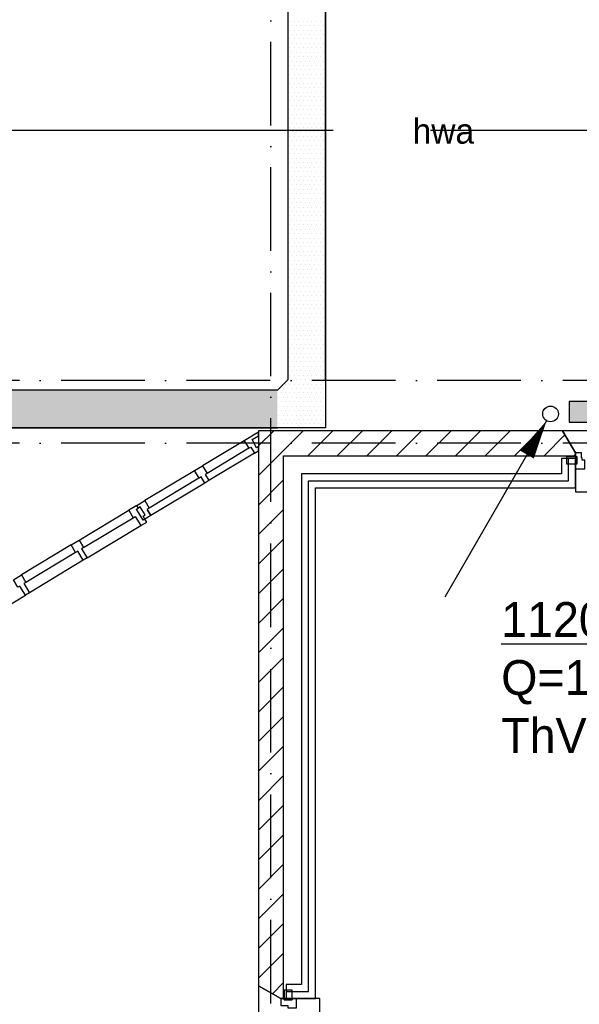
# Model space of a CAD drawing. Extents: x -1448 to 118900, y -195097 to 442500.
# Tile 32 of 103: x 30461 to 34479, y 400947 to 408012. Entities that reach past the tile are written whole.
import ezdxf
from ezdxf.enums import TextEntityAlignment as Align

# ---------------------------------------------------------------- set-up
doc = ezdxf.new("R2010")
doc.units = 0
doc.header["$LTSCALE"] = 100
for name, pattern in [('2322122', [47, 40, -7]), ('B-SL0', [100000000.0, 0, -100000000.0]), ('DASHDOT', [9, 6, -1.5, 0, -1.5])]:
    doc.linetypes.add(name, pattern=pattern)
doc.layers.get('0').update_dxf_attribs({"linetype": 'CONTINUOUS'})
for name, color, linetype in [('AL$7----_STRAMIEN', 1, 'DASHDOT'), ('AL21----_BUITENWAND', 4, 'CONTINUOUS'), ('AL28----_KONSTRUKTIE', 3, 'CONTINUOUS'), ('AL31----_BUITENKOZ', 7, 'CONTINUOUS'), ('AL32----_BINNENKOZ', 7, 'CONTINUOUS'), ('ALL-----_REFLIJNEN', 8, 'CONTINUOUS'), ('ALXA3---_VOLZWART', 14, 'CONTINUOUS'), ('ALXAB---_PREFABBETON', 1, 'CONTINUOUS'), ('KABELGOOT1', 8, 'CONTINUOUS'), ('WI561---', 1, 'CONTINUOUS'), ('WL521---', 4, 'CONTINUOUS'), ('WL561---', 4, 'CONTINUOUS'), ('WL561---_AANVOER', 4, 'CONTINUOUS'), ('WM521---', 1, 'CONTINUOUS'), ('WM570---', 1, 'CONTINUOUS')]:
    doc.layers.add(name, color=color, linetype=linetype)
doc.styles.add('BURO-018', font='BUROFONT.shx', dxfattribs={"height": 180})
doc.styles.add('BURO-025', font='BUROFONT.shx', dxfattribs={"height": 250})
doc.styles.get("Standard").update_dxf_attribs({"font": 'ISOCP'})

# ---------------------------------------------------------------- blocks, each defined once
blk = doc.blocks.new('2322401')
at = {"color": 0, "linetype": 'CONTINUOUS'}
for p, q in [((-0.5, 0.5, 1), (-0.5, 0.5)), ((-0.5, 0.5, 1), (-0.5, -0.5, 1)), ((0.5, 0.5, 1), (-0.5, 0.5, 1)), ((0.5, 0.5), (-0.5, 0.5)), ((-0.5, 0.5), (-0.5, -0.5)), ((0.5, 0.5, 1), (0.5, 0.5)), ((0.5, -0.5, 1), (0.5, 0.5, 1)), ((0.5, -0.5), (0.5, 0.5)), ((-0.5, -0.5, 1), (-0.5, -0.5)), ((-0.5, -0.5, 1), (0.5, -0.5, 1)), ((-0.5, -0.5), (0.5, -0.5)), ((0.5, -0.5, 1), (0.5, -0.5))]:
    blk.add_line(p, q, dxfattribs=at)
blk = doc.blocks.new('LDV4107')
at = {"color": 0, "linetype": 'CONTINUOUS'}
blk.add_line((-0.25, -0.433), (-6.75, -11.691), dxfattribs=at)
blk.add_lwpolyline([(-0.25, -0.433, 0, 1, 0), (-1.5, -2.598, 1, 1, 0)], format="xyseb", dxfattribs=at)
blk.add_circle((0, 0), 0.5, dxfattribs=at)
blk = doc.blocks.new('KG2FF')
at = {"linetype": 'B-SL0'}
for p, q in [((210, -135), (210, 135)), ((-135, -210), (135, -210))]:
    blk.add_line(p, q, dxfattribs=at)
at = {"linetype": 'BYBLOCK'}
for points in [[(-135, -210), (-135, 135), (-135, 135), (210, 135)], [(210, -135), (210, -135), (135, -210), (135, -210)]]:
    blk.add_lwpolyline(points, dxfattribs=at)
at = {"flags": 3}
blk.add_attdef('HULPSTUK', (0, 0), '', height=1, dxfattribs=at)
blk = doc.blocks.new('EH100000')
at = {"linetype": 'BYBLOCK'}
for p, q in [((1, 0.5), (0, 0.5)), ((1, 0.5, 1), (0, 0.5, 1)), ((0, -0.5, 1), (1, -0.5, 1)), ((1, -0.5), (0, -0.5))]:
    blk.add_line(p, q, dxfattribs=at)
at = {"linetype": 'BYBLOCK', "invisible_edges": 15}
for points in [[(1, -0.5), (0, -0.5), (0, 0.5), (1, 0.5)], [(0, 0.5), (1, 0.5), (1, 0.5, 1), (0, 0.5, 1)], [(0, -0.5, 1), (1, -0.5, 1), (1, -0.5), (0, -0.5)]]:
    blk.add_3dface(points, dxfattribs=at)
blk = doc.blocks.new('CVRINFO2')
at = {"color": 0, "linetype": 'CONTINUOUS', "style": 'BURO-025'}
for tag, p in [('CV_TEXT125', (0, 0)), ('CV_TEXT225', (0, -4.167)), ('CV_TEXT325', (0, -8.333)), ('CV_TEXT425', (0, -12.5))]:
    blk.add_attdef(tag, p, '', height=2.5, dxfattribs=at)
blk = doc.blocks.new('CVHATCH1')
at = {"color": 0, "linetype": 'CONTINUOUS'}
blk.add_solid([(-0.5, -0.5), (0.5, -0.5), (-0.5, 0.5), (0.5, 0.5)], dxfattribs=at)
blk = doc.blocks.new('2322122-5')
at = {"layer": 'WM521---', "color": 0, "style": 'BURO-018'}
blk.add_text('hwa', height=180, dxfattribs=at).set_placement((33503.1, 407215.8), align=Align.MIDDLE)

msp = doc.modelspace()

# ---------------------------------------------------------------- hatches: boundary and pattern name
at = {"layer": 'WM570---', "linetype": 'CONTINUOUS'}
h = msp.add_hatch(dxfattribs=at)
h.set_pattern_fill('DOTS', color=8, scale=20, style=0)
h.set_pattern_definition([(0, (0, 558400.235), (15.875, 31.75), [0, -31.75])])
h.paths.add_polyline_path([(32311.1, 405082.3), (32311.1, 405352.3), (23685.5, 405352.3), (23685.5, 405082.3)])

# ---------------------------------------------------------------- linework, layer by layer
at = {"layer": 'AL$7----_STRAMIEN', "color": 1}
for points in [[(32265.4, 371249), (32265.4, 439880.9)], [(88065.4, 405422.7), (3295.1, 405422.7)], [(88065.4, 404972.7), (2467.7, 404972.7)]]:
    msp.add_lwpolyline(points, dxfattribs=at)
at = {"layer": 'AL21----_BUITENWAND', "color": 8}
for p, q in [((34450.4, 404862.7), (34350.4, 404862.7)), ((34350.4, 404862.7), (34350.4, 404752.7)), ((34450.4, 404652.7), (34450.4, 404862.7)), ((34350.4, 404752.7), (32485.4, 404752.7)), ((32485.4, 404752.7), (32485.4, 401707.7)), ((34450.4, 404752.7), (34450.4, 404652.7)), ((32585.4, 400987.7), (32585.4, 404652.7)), ((32585.4, 404652.7), (34450.4, 404652.7)), ((32485.4, 401707.7), (32485.4, 401087.7)), ((32485.4, 401087.7), (32375.4, 401087.7)), ((32375.4, 401087.7), (32375.4, 400987.7)), ((32375.4, 400987.7), (32585.4, 400987.7))]:
    msp.add_line(p, q, dxfattribs=at)
at = {"layer": 'AL28----_KONSTRUKTIE', "color": 8, "linetype": 'CONTINUOUS'}
for p, q in [((34358, 405062.7), (32175.4, 405062.7)), ((32175.4, 405062.7), (32175.4, 401080.1)), ((34450.4, 404902.7), (34358, 405062.7)), ((34450.4, 404882.7), (34450.4, 404902.7)), ((32355.4, 400987.7), (32355.4, 404882.7)), ((32355.4, 404882.7), (34450.4, 404882.7)), ((32175.4, 401080.1), (32335.4, 400987.7)), ((32335.4, 400987.7), (32355.4, 400987.7))]:
    msp.add_line(p, q, dxfattribs=at)
at = {"layer": 'AL31----_BUITENKOZ', "color": 8}
for points in [[(35480.4, 404902.7), (35572.8, 405062.7), (34358, 405062.7), (34450.4, 404902.7), (34450.4, 404622.7), (35480.4, 404622.7)], [(34450.4, 404902.7), (34450.4, 404877.7), (34460.4, 404877.7), (34460.4, 404821.7), (34450.4, 404821.7), (34450.4, 404788.7), (34517.4, 404788.7), (34517.4, 404851.7), (34500.4, 404851.7), (34500.4, 404866.7), (34494.4, 404866.7), (34494.4, 404902.7)], [(34460.4, 404877.7), (34460.4, 404821.7), (34389.4, 404821.7), (34389.4, 404877.7)], [(32335.4, 400987.7), (32175.4, 401080.1), (32175.4, 399865.4), (32335.4, 399957.7), (32615.4, 399957.7), (32615.4, 400987.7)], [(32360.4, 400977.7), (32416.4, 400977.7), (32416.4, 401048.7), (32360.4, 401048.7)]]:
    msp.add_lwpolyline(points, close=True, dxfattribs=at)
at = {"layer": 'AL31----_BUITENKOZ', "color": 8, "linetype": 'CONTINUOUS'}
msp.add_lwpolyline([(32335.4, 400937.7), (32335.4, 400937.7), (32386.4, 400937.7), (32386.4, 400920.7), (32449.4, 400920.7), (32449.4, 400920.7), (32449.4, 400920.7), (32449.4, 400920.7), (32449.4, 400920.7), (32449.4, 400987.7), (32416.4, 400987.7), (32416.4, 400977.7), (32360.4, 400977.7), (32360.4, 400987.7), (32360.4, 400987.7), (32335.4, 400987.7)], close=True, dxfattribs=at)
at = {"layer": 'AL32----_BINNENKOZ', "color": 8}
msp.add_line((31403.5, 404454.4), (31377.2, 404498.1), dxfattribs=at)
for points in [[(32175.4, 404918.9), (32175.4, 404948.1), (32162.5, 404940.4), (32129.6, 404998.8), (32175.4, 405026.3), (32175.4, 405052), (32072.9, 404990.3), (32105.4, 404936.4), (32120, 404945.1), (32146.3, 404901.4), (32175.4, 404918.9)], [(32072.9, 404990.3), (31774, 404810.4)], [(32072.9, 404990.3), (31774, 404810.4)], [(32105.4, 404936.4), (31806.4, 404756.4)], [(32146.3, 404901.4), (31818.2, 404704)], [(31716.1, 404775.6), (31359.3, 404560.9)], [(31789.9, 404687), (31763.6, 404730.7), (31749, 404721.9), (31716.5, 404775.9), (31774, 404810.4), (31806.4, 404756.4), (31791.9, 404747.7), (31818.2, 404704), (31789.9, 404687)], [(31748.6, 404721.6), (31391.7, 404506.9)], [(31789.5, 404686.7), (31403.5, 404454.4)], [(31360.6, 404428.6), (31347.7, 404450.1), (31361.4, 404458.3), (31326.9, 404515.7), (31313.2, 404507.5), (31301.8, 404526.3), (31359.3, 404560.9), (31391.7, 404506.9), (31377.2, 404498.1), (31403.5, 404454.4), (31360.6, 404428.6)], [(30888, 404277.3), (31244.4, 404491.8)], [(30888, 404277.3), (31244.4, 404491.8)], [(31373.5, 404407.2), (31360.6, 404428.6), (31346.9, 404420.4), (31299.5, 404499.2), (31313.2, 404507.5), (31301.8, 404526.3), (31244.4, 404491.8), (31276.9, 404437.8), (31291.5, 404446.6), (31330.7, 404381.4), (31373.5, 404407.2)], [(30920.5, 404223.3), (31276.9, 404437.8)], [(30945.1, 404149.4), (31330.7, 404381.4)], [(30916.8, 404132.4), (30877.6, 404197.5), (30863.1, 404188.7), (30830.6, 404242.7), (30888, 404277.3), (30920.5, 404223.3), (30905.9, 404214.5), (30945.1, 404149.4), (30916.8, 404132.4)], [(30830.6, 404242.7), (30473.7, 404028)], [(30830.6, 404242.7), (30473.7, 404028)], [(30863.1, 404188.7), (30506.2, 403974)], [(30916.8, 404132.4), (30530.8, 403900.1)], [(30502.6, 403883.1), (30463.4, 403948.2), (30448.8, 403939.4), (30416.3, 403993.4), (30473.7, 404028), (30506.2, 403974), (30491.7, 403965.2), (30530.8, 403900.1), (30502.6, 403883.1)], [(30116.6, 403650.8), (30502.6, 403883.1)]]:
    msp.add_lwpolyline(points, dxfattribs=at)
at = {"layer": 'ALL-----_REFLIJNEN', "color": 8, "linetype": 'CONTINUOUS'}
for p, q in [((34400.4, 404702.7), (34400.4, 404862.7)), ((32535.4, 401707.7), (32535.4, 404702.7)), ((32535.4, 404702.7), (34400.4, 404702.7)), ((32535.4, 401037.7), (32535.4, 401707.7)), ((32535.4, 401707.7), (32535.4, 401707.7)), ((32375.4, 401037.7), (32535.4, 401037.7))]:
    msp.add_line(p, q, dxfattribs=at)
at = {"layer": 'ALXA3---_VOLZWART', "color": 8}
for p, q in [((34400.4, 404702.7), (34400.4, 404862.7)), ((32535.4, 401707.7), (32535.4, 404702.7)), ((32535.4, 404702.7), (34400.4, 404702.7)), ((32535.4, 401037.7), (32535.4, 401707.7)), ((32535.4, 401707.7), (32535.4, 401707.7)), ((32375.4, 401037.7), (32535.4, 401037.7))]:
    msp.add_line(p, q, dxfattribs=at)
at = {"layer": 'ALXAB---_PREFABBETON', "color": 8}
for p, q in [((32175.4, 404953.1), (32285.1, 405062.7)), ((32175.4, 404740.9), (32497.2, 405062.7)), ((32529.3, 404882.7), (32709.3, 405062.7)), ((32741.5, 404882.7), (32921.5, 405062.7)), ((32953.6, 404882.7), (33133.6, 405062.7)), ((33165.7, 404882.7), (33345.7, 405062.7)), ((33377.9, 404882.7), (33557.9, 405062.7)), ((33590, 404882.7), (33770, 405062.7)), ((33802.1, 404882.7), (33982.1, 405062.7)), ((34014.3, 404882.7), (34194.3, 405062.7)), ((34226.4, 404882.7), (34375.7, 405032.1)), ((34438.5, 404882.7), (34450.4, 404894.6)), ((32175.4, 404528.8), (32355.4, 404708.8)), ((32175.4, 404316.7), (32355.4, 404496.7)), ((32175.4, 404104.5), (32355.4, 404284.5)), ((32175.4, 403892.4), (32355.4, 404072.4)), ((32175.4, 403680.3), (32355.4, 403860.3)), ((32175.4, 403468.1), (32355.4, 403648.1)), ((32175.4, 403256), (32355.4, 403436)), ((32175.4, 403043.9), (32355.4, 403223.9)), ((32175.4, 402831.7), (32355.4, 403011.7)), ((32175.4, 402619.6), (32355.4, 402799.6)), ((32175.4, 402407.5), (32355.4, 402587.5)), ((32175.4, 402195.3), (32355.4, 402375.3)), ((32175.4, 401983.2), (32355.4, 402163.2)), ((32175.4, 401771.1), (32355.4, 401951.1)), ((32175.4, 401558.9), (32355.4, 401738.9)), ((32175.4, 401346.8), (32355.4, 401526.8)), ((32175.4, 401134.7), (32355.4, 401314.7)), ((32275.3, 401022.4), (32355.4, 401102.5))]:
    msp.add_line(p, q, dxfattribs=at)
at = {"layer": 'KABELGOOT1'}
for p, q in [((32400.9, 408000.5), (32400.9, 408000.5)), ((32432.6, 408000.5), (32432.6, 408000.5)), ((32464.4, 408000.5), (32464.4, 408000.5)), ((32496.1, 408000.5), (32496.1, 408000.5)), ((32527.9, 408000.5), (32527.9, 408000.5)), ((32559.6, 408000.5), (32559.6, 408000.5)), ((32591.4, 408000.5), (32591.4, 408000.5)), ((32623.1, 408000.5), (32623.1, 408000.5)), ((32654.9, 408000.5), (32654.9, 408000.5)), ((32400.9, 407937), (32400.9, 407937)), ((32416.8, 407968.7), (32416.8, 407968.7)), ((32432.6, 407937), (32432.6, 407937)), ((32448.5, 407968.7), (32448.5, 407968.7)), ((32464.4, 407937), (32464.4, 407937)), ((32480.2, 407968.7), (32480.2, 407968.7)), ((32496.1, 407937), (32496.1, 407937)), ((32512, 407968.7), (32512, 407968.7)), ((32527.9, 407937), (32527.9, 407937)), ((32543.8, 407968.7), (32543.8, 407968.7)), ((32559.6, 407937), (32559.6, 407937)), ((32575.5, 407968.7), (32575.5, 407968.7)), ((32591.4, 407937), (32591.4, 407937)), ((32607.2, 407968.7), (32607.2, 407968.7)), ((32623.1, 407937), (32623.1, 407937)), ((32639, 407968.7), (32639, 407968.7)), ((32654.9, 407937), (32654.9, 407937)), ((32400.9, 407873.5), (32400.9, 407873.5)), ((32416.8, 407905.2), (32416.8, 407905.2)), ((32432.6, 407873.5), (32432.6, 407873.5)), ((32448.5, 407905.2), (32448.5, 407905.2)), ((32464.4, 407873.5), (32464.4, 407873.5)), ((32480.2, 407905.2), (32480.2, 407905.2)), ((32496.1, 407873.5), (32496.1, 407873.5)), ((32512, 407905.2), (32512, 407905.2)), ((32527.9, 407873.5), (32527.9, 407873.5)), ((32543.8, 407905.2), (32543.8, 407905.2)), ((32559.6, 407873.5), (32559.6, 407873.5)), ((32575.5, 407905.2), (32575.5, 407905.2)), ((32591.4, 407873.5), (32591.4, 407873.5)), ((32607.2, 407905.2), (32607.2, 407905.2)), ((32623.1, 407873.5), (32623.1, 407873.5)), ((32639, 407905.2), (32639, 407905.2)), ((32654.9, 407873.5), (32654.9, 407873.5)), ((32400.9, 407810), (32400.9, 407810)), ((32416.8, 407841.7), (32416.8, 407841.7)), ((32432.6, 407810), (32432.6, 407810)), ((32448.5, 407841.7), (32448.5, 407841.7)), ((32464.4, 407810), (32464.4, 407810)), ((32480.2, 407841.7), (32480.2, 407841.7)), ((32496.1, 407810), (32496.1, 407810)), ((32512, 407841.7), (32512, 407841.7)), ((32527.9, 407810), (32527.9, 407810)), ((32543.8, 407841.7), (32543.8, 407841.7)), ((32559.6, 407810), (32559.6, 407810)), ((32575.5, 407841.7), (32575.5, 407841.7)), ((32591.4, 407810), (32591.4, 407810)), ((32607.2, 407841.7), (32607.2, 407841.7)), ((32623.1, 407810), (32623.1, 407810)), ((32639, 407841.7), (32639, 407841.7)), ((32654.9, 407810), (32654.9, 407810)), ((32400.9, 407746.5), (32400.9, 407746.5)), ((32416.8, 407778.2), (32416.8, 407778.2)), ((32416.8, 407714.7), (32416.8, 407714.7)), ((32432.6, 407746.5), (32432.6, 407746.5)), ((32448.5, 407778.2), (32448.5, 407778.2)), ((32448.5, 407714.7), (32448.5, 407714.7)), ((32464.4, 407746.5), (32464.4, 407746.5)), ((32480.2, 407778.2), (32480.2, 407778.2)), ((32480.2, 407714.7), (32480.2, 407714.7)), ((32496.1, 407746.5), (32496.1, 407746.5)), ((32512, 407778.2), (32512, 407778.2)), ((32512, 407714.7), (32512, 407714.7)), ((32527.9, 407746.5), (32527.9, 407746.5)), ((32543.8, 407778.2), (32543.8, 407778.2)), ((32543.8, 407714.7), (32543.8, 407714.7)), ((32559.6, 407746.5), (32559.6, 407746.5)), ((32575.5, 407778.2), (32575.5, 407778.2)), ((32575.5, 407714.7), (32575.5, 407714.7)), ((32591.4, 407746.5), (32591.4, 407746.5)), ((32607.2, 407778.2), (32607.2, 407778.2)), ((32607.2, 407714.7), (32607.2, 407714.7)), ((32623.1, 407746.5), (32623.1, 407746.5)), ((32639, 407778.2), (32639, 407778.2)), ((32639, 407714.7), (32639, 407714.7)), ((32654.9, 407746.5), (32654.9, 407746.5)), ((32400.9, 407683), (32400.9, 407683)), ((32416.8, 407651.2), (32416.8, 407651.2)), ((32432.6, 407683), (32432.6, 407683)), ((32448.5, 407651.2), (32448.5, 407651.2)), ((32464.4, 407683), (32464.4, 407683)), ((32480.2, 407651.2), (32480.2, 407651.2)), ((32496.1, 407683), (32496.1, 407683)), ((32512, 407651.2), (32512, 407651.2)), ((32527.9, 407683), (32527.9, 407683)), ((32543.8, 407651.2), (32543.8, 407651.2)), ((32559.6, 407683), (32559.6, 407683)), ((32575.5, 407651.2), (32575.5, 407651.2)), ((32591.4, 407683), (32591.4, 407683)), ((32607.2, 407651.2), (32607.2, 407651.2)), ((32623.1, 407683), (32623.1, 407683)), ((32639, 407651.2), (32639, 407651.2)), ((32654.9, 407683), (32654.9, 407683)), ((32400.9, 407619.5), (32400.9, 407619.5)), ((32416.8, 407587.7), (32416.8, 407587.7)), ((32432.6, 407619.5), (32432.6, 407619.5)), ((32448.5, 407587.7), (32448.5, 407587.7)), ((32464.4, 407619.5), (32464.4, 407619.5)), ((32480.2, 407587.7), (32480.2, 407587.7)), ((32496.1, 407619.5), (32496.1, 407619.5)), ((32512, 407587.7), (32512, 407587.7)), ((32527.9, 407619.5), (32527.9, 407619.5)), ((32543.8, 407587.7), (32543.8, 407587.7)), ((32559.6, 407619.5), (32559.6, 407619.5)), ((32575.5, 407587.7), (32575.5, 407587.7)), ((32591.4, 407619.5), (32591.4, 407619.5)), ((32607.2, 407587.7), (32607.2, 407587.7)), ((32623.1, 407619.5), (32623.1, 407619.5)), ((32639, 407587.7), (32639, 407587.7)), ((32654.9, 407619.5), (32654.9, 407619.5)), ((32400.9, 407556), (32400.9, 407556)), ((32416.8, 407524.2), (32416.8, 407524.2)), ((32432.6, 407556), (32432.6, 407556)), ((32448.5, 407524.2), (32448.5, 407524.2)), ((32464.4, 407556), (32464.4, 407556)), ((32480.2, 407524.2), (32480.2, 407524.2)), ((32496.1, 407556), (32496.1, 407556)), ((32512, 407524.2), (32512, 407524.2)), ((32527.9, 407556), (32527.9, 407556)), ((32543.8, 407524.2), (32543.8, 407524.2)), ((32559.6, 407556), (32559.6, 407556)), ((32575.5, 407524.2), (32575.5, 407524.2)), ((32591.4, 407556), (32591.4, 407556)), ((32607.2, 407524.2), (32607.2, 407524.2)), ((32623.1, 407556), (32623.1, 407556)), ((32639, 407524.2), (32639, 407524.2)), ((32654.9, 407556), (32654.9, 407556)), ((32400.9, 407492.5), (32400.9, 407492.5)), ((32416.8, 407460.7), (32416.8, 407460.7)), ((32432.6, 407492.5), (32432.6, 407492.5)), ((32448.5, 407460.7), (32448.5, 407460.7)), ((32464.4, 407492.5), (32464.4, 407492.5)), ((32480.2, 407460.7), (32480.2, 407460.7)), ((32496.1, 407492.5), (32496.1, 407492.5)), ((32512, 407460.7), (32512, 407460.7)), ((32527.9, 407492.5), (32527.9, 407492.5)), ((32543.8, 407460.7), (32543.8, 407460.7)), ((32559.6, 407492.5), (32559.6, 407492.5)), ((32575.5, 407460.7), (32575.5, 407460.7)), ((32591.4, 407492.5), (32591.4, 407492.5)), ((32607.2, 407460.7), (32607.2, 407460.7)), ((32623.1, 407492.5), (32623.1, 407492.5)), ((32639, 407460.7), (32639, 407460.7)), ((32654.9, 407492.5), (32654.9, 407492.5)), ((32400.9, 407429), (32400.9, 407429)), ((32400.9, 407365.5), (32400.9, 407365.5)), ((32416.8, 407397.2), (32416.8, 407397.2)), ((32432.6, 407429), (32432.6, 407429)), ((32432.6, 407365.5), (32432.6, 407365.5)), ((32448.5, 407397.2), (32448.5, 407397.2)), ((32464.4, 407429), (32464.4, 407429)), ((32464.4, 407365.5), (32464.4, 407365.5)), ((32480.2, 407397.2), (32480.2, 407397.2)), ((32496.1, 407429), (32496.1, 407429)), ((32496.1, 407365.5), (32496.1, 407365.5)), ((32512, 407397.2), (32512, 407397.2)), ((32527.9, 407429), (32527.9, 407429)), ((32527.9, 407365.5), (32527.9, 407365.5)), ((32543.8, 407397.2), (32543.8, 407397.2)), ((32559.6, 407429), (32559.6, 407429)), ((32559.6, 407365.5), (32559.6, 407365.5)), ((32575.5, 407397.2), (32575.5, 407397.2)), ((32591.4, 407429), (32591.4, 407429)), ((32591.4, 407365.5), (32591.4, 407365.5)), ((32607.2, 407397.2), (32607.2, 407397.2)), ((32623.1, 407429), (32623.1, 407429)), ((32623.1, 407365.5), (32623.1, 407365.5)), ((32639, 407397.2), (32639, 407397.2)), ((32654.9, 407429), (32654.9, 407429)), ((32654.9, 407365.5), (32654.9, 407365.5)), ((32400.9, 407302), (32400.9, 407302)), ((32416.8, 407333.7), (32416.8, 407333.7)), ((32432.6, 407302), (32432.6, 407302)), ((32448.5, 407333.7), (32448.5, 407333.7)), ((32464.4, 407302), (32464.4, 407302)), ((32480.2, 407333.7), (32480.2, 407333.7)), ((32496.1, 407302), (32496.1, 407302)), ((32512, 407333.7), (32512, 407333.7)), ((32527.9, 407302), (32527.9, 407302)), ((32543.8, 407333.7), (32543.8, 407333.7)), ((32559.6, 407302), (32559.6, 407302)), ((32575.5, 407333.7), (32575.5, 407333.7)), ((32591.4, 407302), (32591.4, 407302)), ((32607.2, 407333.7), (32607.2, 407333.7)), ((32623.1, 407302), (32623.1, 407302)), ((32639, 407333.7), (32639, 407333.7)), ((32654.9, 407302), (32654.9, 407302)), ((32400.9, 407238.5), (32400.9, 407238.5)), ((32416.8, 407270.2), (32416.8, 407270.2)), ((32432.6, 407238.5), (32432.6, 407238.5)), ((32448.5, 407270.2), (32448.5, 407270.2)), ((32464.4, 407238.5), (32464.4, 407238.5)), ((32480.2, 407270.2), (32480.2, 407270.2)), ((32496.1, 407238.5), (32496.1, 407238.5)), ((32512, 407270.2), (32512, 407270.2)), ((32527.9, 407238.5), (32527.9, 407238.5)), ((32543.8, 407270.2), (32543.8, 407270.2)), ((32559.6, 407238.5), (32559.6, 407238.5)), ((32575.5, 407270.2), (32575.5, 407270.2)), ((32591.4, 407238.5), (32591.4, 407238.5)), ((32607.2, 407270.2), (32607.2, 407270.2)), ((32623.1, 407238.5), (32623.1, 407238.5)), ((32639, 407270.2), (32639, 407270.2)), ((32654.9, 407238.5), (32654.9, 407238.5)), ((32400.9, 407175), (32400.9, 407175)), ((32416.8, 407206.7), (32416.8, 407206.7)), ((32432.6, 407175), (32432.6, 407175)), ((32448.5, 407206.7), (32448.5, 407206.7)), ((32464.4, 407175), (32464.4, 407175)), ((32480.2, 407206.7), (32480.2, 407206.7)), ((32496.1, 407175), (32496.1, 407175)), ((32512, 407206.7), (32512, 407206.7)), ((32527.9, 407175), (32527.9, 407175)), ((32543.8, 407206.7), (32543.8, 407206.7)), ((32559.6, 407175), (32559.6, 407175)), ((32575.5, 407206.7), (32575.5, 407206.7)), ((32591.4, 407175), (32591.4, 407175)), ((32607.2, 407206.7), (32607.2, 407206.7)), ((32623.1, 407175), (32623.1, 407175)), ((32639, 407206.7), (32639, 407206.7)), ((32654.9, 407175), (32654.9, 407175)), ((32400.9, 407111.5), (32400.9, 407111.5)), ((32416.8, 407143.2), (32416.8, 407143.2)), ((32416.8, 407079.7), (32416.8, 407079.7)), ((32432.6, 407111.5), (32432.6, 407111.5)), ((32448.5, 407143.2), (32448.5, 407143.2)), ((32448.5, 407079.7), (32448.5, 407079.7)), ((32464.4, 407111.5), (32464.4, 407111.5)), ((32480.2, 407143.2), (32480.2, 407143.2)), ((32480.2, 407079.7), (32480.2, 407079.7)), ((32496.1, 407111.5), (32496.1, 407111.5)), ((32512, 407143.2), (32512, 407143.2)), ((32512, 407079.7), (32512, 407079.7)), ((32527.9, 407111.5), (32527.9, 407111.5)), ((32543.8, 407143.2), (32543.8, 407143.2)), ((32543.8, 407079.7), (32543.8, 407079.7)), ((32559.6, 407111.5), (32559.6, 407111.5)), ((32575.5, 407143.2), (32575.5, 407143.2)), ((32575.5, 407079.7), (32575.5, 407079.7)), ((32591.4, 407111.5), (32591.4, 407111.5)), ((32607.2, 407143.2), (32607.2, 407143.2)), ((32607.2, 407079.7), (32607.2, 407079.7)), ((32623.1, 407111.5), (32623.1, 407111.5)), ((32639, 407143.2), (32639, 407143.2)), ((32639, 407079.7), (32639, 407079.7)), ((32654.9, 407111.5), (32654.9, 407111.5)), ((32400.9, 407048), (32400.9, 407048)), ((32416.8, 407016.2), (32416.8, 407016.2)), ((32432.6, 407048), (32432.6, 407048)), ((32448.5, 407016.2), (32448.5, 407016.2)), ((32464.4, 407048), (32464.4, 407048)), ((32480.2, 407016.2), (32480.2, 407016.2)), ((32496.1, 407048), (32496.1, 407048)), ((32512, 407016.2), (32512, 407016.2)), ((32527.9, 407048), (32527.9, 407048)), ((32543.8, 407016.2), (32543.8, 407016.2)), ((32559.6, 407048), (32559.6, 407048)), ((32575.5, 407016.2), (32575.5, 407016.2)), ((32591.4, 407048), (32591.4, 407048)), ((32607.2, 407016.2), (32607.2, 407016.2)), ((32623.1, 407048), (32623.1, 407048)), ((32639, 407016.2), (32639, 407016.2)), ((32654.9, 407048), (32654.9, 407048)), ((32400.9, 406984.5), (32400.9, 406984.5)), ((32416.8, 406952.7), (32416.8, 406952.7)), ((32432.6, 406984.5), (32432.6, 406984.5)), ((32448.5, 406952.7), (32448.5, 406952.7)), ((32464.4, 406984.5), (32464.4, 406984.5)), ((32480.2, 406952.7), (32480.2, 406952.7)), ((32496.1, 406984.5), (32496.1, 406984.5)), ((32512, 406952.7), (32512, 406952.7)), ((32527.9, 406984.5), (32527.9, 406984.5)), ((32543.8, 406952.7), (32543.8, 406952.7)), ((32559.6, 406984.5), (32559.6, 406984.5)), ((32575.5, 406952.7), (32575.5, 406952.7)), ((32591.4, 406984.5), (32591.4, 406984.5)), ((32607.2, 406952.7), (32607.2, 406952.7)), ((32623.1, 406984.5), (32623.1, 406984.5)), ((32639, 406952.7), (32639, 406952.7)), ((32654.9, 406984.5), (32654.9, 406984.5)), ((32400.9, 406921), (32400.9, 406921)), ((32416.8, 406889.2), (32416.8, 406889.2)), ((32432.6, 406921), (32432.6, 406921)), ((32448.5, 406889.2), (32448.5, 406889.2)), ((32464.4, 406921), (32464.4, 406921)), ((32480.2, 406889.2), (32480.2, 406889.2)), ((32496.1, 406921), (32496.1, 406921)), ((32512, 406889.2), (32512, 406889.2)), ((32527.9, 406921), (32527.9, 406921)), ((32543.8, 406889.2), (32543.8, 406889.2)), ((32559.6, 406921), (32559.6, 406921)), ((32575.5, 406889.2), (32575.5, 406889.2)), ((32591.4, 406921), (32591.4, 406921)), ((32607.2, 406889.2), (32607.2, 406889.2)), ((32623.1, 406921), (32623.1, 406921)), ((32639, 406889.2), (32639, 406889.2)), ((32654.9, 406921), (32654.9, 406921)), ((32400.9, 406857.5), (32400.9, 406857.5)), ((32416.8, 406825.7), (32416.8, 406825.7)), ((32432.6, 406857.5), (32432.6, 406857.5)), ((32448.5, 406825.7), (32448.5, 406825.7)), ((32464.4, 406857.5), (32464.4, 406857.5)), ((32480.2, 406825.7), (32480.2, 406825.7)), ((32496.1, 406857.5), (32496.1, 406857.5)), ((32512, 406825.7), (32512, 406825.7)), ((32527.9, 406857.5), (32527.9, 406857.5)), ((32543.8, 406825.7), (32543.8, 406825.7)), ((32559.6, 406857.5), (32559.6, 406857.5)), ((32575.5, 406825.7), (32575.5, 406825.7)), ((32591.4, 406857.5), (32591.4, 406857.5)), ((32607.2, 406825.7), (32607.2, 406825.7)), ((32623.1, 406857.5), (32623.1, 406857.5)), ((32639, 406825.7), (32639, 406825.7)), ((32654.9, 406857.5), (32654.9, 406857.5)), ((32400.9, 406794), (32400.9, 406794)), ((32400.9, 406730.5), (32400.9, 406730.5)), ((32416.8, 406762.2), (32416.8, 406762.2)), ((32432.6, 406794), (32432.6, 406794)), ((32432.6, 406730.5), (32432.6, 406730.5)), ((32448.5, 406762.2), (32448.5, 406762.2)), ((32464.4, 406794), (32464.4, 406794)), ((32464.4, 406730.5), (32464.4, 406730.5)), ((32480.2, 406762.2), (32480.2, 406762.2)), ((32496.1, 406794), (32496.1, 406794)), ((32496.1, 406730.5), (32496.1, 406730.5)), ((32512, 406762.2), (32512, 406762.2)), ((32527.9, 406794), (32527.9, 406794)), ((32527.9, 406730.5), (32527.9, 406730.5)), ((32543.8, 406762.2), (32543.8, 406762.2)), ((32559.6, 406794), (32559.6, 406794)), ((32559.6, 406730.5), (32559.6, 406730.5)), ((32575.5, 406762.2), (32575.5, 406762.2)), ((32591.4, 406794), (32591.4, 406794)), ((32591.4, 406730.5), (32591.4, 406730.5)), ((32607.2, 406762.2), (32607.2, 406762.2)), ((32623.1, 406794), (32623.1, 406794)), ((32623.1, 406730.5), (32623.1, 406730.5)), ((32639, 406762.2), (32639, 406762.2)), ((32654.9, 406794), (32654.9, 406794)), ((32654.9, 406730.5), (32654.9, 406730.5)), ((32400.9, 406667), (32400.9, 406667)), ((32416.8, 406698.7), (32416.8, 406698.7)), ((32432.6, 406667), (32432.6, 406667)), ((32448.5, 406698.7), (32448.5, 406698.7)), ((32464.4, 406667), (32464.4, 406667)), ((32480.2, 406698.7), (32480.2, 406698.7)), ((32496.1, 406667), (32496.1, 406667)), ((32512, 406698.7), (32512, 406698.7)), ((32527.9, 406667), (32527.9, 406667)), ((32543.8, 406698.7), (32543.8, 406698.7)), ((32559.6, 406667), (32559.6, 406667)), ((32575.5, 406698.7), (32575.5, 406698.7)), ((32591.4, 406667), (32591.4, 406667)), ((32607.2, 406698.7), (32607.2, 406698.7)), ((32623.1, 406667), (32623.1, 406667)), ((32639, 406698.7), (32639, 406698.7)), ((32654.9, 406667), (32654.9, 406667)), ((32400.9, 406603.5), (32400.9, 406603.5)), ((32416.8, 406635.2), (32416.8, 406635.2)), ((32432.6, 406603.5), (32432.6, 406603.5)), ((32448.5, 406635.2), (32448.5, 406635.2)), ((32464.4, 406603.5), (32464.4, 406603.5)), ((32480.2, 406635.2), (32480.2, 406635.2)), ((32496.1, 406603.5), (32496.1, 406603.5)), ((32512, 406635.2), (32512, 406635.2)), ((32527.9, 406603.5), (32527.9, 406603.5)), ((32543.8, 406635.2), (32543.8, 406635.2)), ((32559.6, 406603.5), (32559.6, 406603.5)), ((32575.5, 406635.2), (32575.5, 406635.2)), ((32591.4, 406603.5), (32591.4, 406603.5)), ((32607.2, 406635.2), (32607.2, 406635.2)), ((32623.1, 406603.5), (32623.1, 406603.5)), ((32639, 406635.2), (32639, 406635.2)), ((32654.9, 406603.5), (32654.9, 406603.5)), ((32400.9, 406540), (32400.9, 406540)), ((32416.8, 406571.7), (32416.8, 406571.7)), ((32432.6, 406540), (32432.6, 406540)), ((32448.5, 406571.7), (32448.5, 406571.7)), ((32464.4, 406540), (32464.4, 406540)), ((32480.2, 406571.7), (32480.2, 406571.7)), ((32496.1, 406540), (32496.1, 406540)), ((32512, 406571.7), (32512, 406571.7)), ((32527.9, 406540), (32527.9, 406540)), ((32543.8, 406571.7), (32543.8, 406571.7)), ((32559.6, 406540), (32559.6, 406540)), ((32575.5, 406571.7), (32575.5, 406571.7)), ((32591.4, 406540), (32591.4, 406540)), ((32607.2, 406571.7), (32607.2, 406571.7)), ((32623.1, 406540), (32623.1, 406540)), ((32639, 406571.7), (32639, 406571.7)), ((32654.9, 406540), (32654.9, 406540)), ((32400.9, 406476.5), (32400.9, 406476.5)), ((32416.8, 406508.2), (32416.8, 406508.2)), ((32416.8, 406444.7), (32416.8, 406444.7)), ((32432.6, 406476.5), (32432.6, 406476.5)), ((32448.5, 406508.2), (32448.5, 406508.2)), ((32448.5, 406444.7), (32448.5, 406444.7)), ((32464.4, 406476.5), (32464.4, 406476.5)), ((32480.2, 406508.2), (32480.2, 406508.2)), ((32480.2, 406444.7), (32480.2, 406444.7)), ((32496.1, 406476.5), (32496.1, 406476.5)), ((32512, 406508.2), (32512, 406508.2)), ((32512, 406444.7), (32512, 406444.7)), ((32527.9, 406476.5), (32527.9, 406476.5)), ((32543.8, 406508.2), (32543.8, 406508.2)), ((32543.8, 406444.7), (32543.8, 406444.7)), ((32559.6, 406476.5), (32559.6, 406476.5)), ((32575.5, 406508.2), (32575.5, 406508.2)), ((32575.5, 406444.7), (32575.5, 406444.7)), ((32591.4, 406476.5), (32591.4, 406476.5)), ((32607.2, 406508.2), (32607.2, 406508.2)), ((32607.2, 406444.7), (32607.2, 406444.7)), ((32623.1, 406476.5), (32623.1, 406476.5)), ((32639, 406508.2), (32639, 406508.2)), ((32639, 406444.7), (32639, 406444.7)), ((32654.9, 406476.5), (32654.9, 406476.5)), ((32400.9, 406413), (32400.9, 406413)), ((32416.8, 406381.2), (32416.8, 406381.2)), ((32432.6, 406413), (32432.6, 406413)), ((32448.5, 406381.2), (32448.5, 406381.2)), ((32464.4, 406413), (32464.4, 406413)), ((32480.2, 406381.2), (32480.2, 406381.2)), ((32496.1, 406413), (32496.1, 406413)), ((32512, 406381.2), (32512, 406381.2)), ((32527.9, 406413), (32527.9, 406413)), ((32543.8, 406381.2), (32543.8, 406381.2)), ((32559.6, 406413), (32559.6, 406413)), ((32575.5, 406381.2), (32575.5, 406381.2)), ((32591.4, 406413), (32591.4, 406413)), ((32607.2, 406381.2), (32607.2, 406381.2)), ((32623.1, 406413), (32623.1, 406413)), ((32639, 406381.2), (32639, 406381.2)), ((32654.9, 406413), (32654.9, 406413)), ((32400.9, 406349.5), (32400.9, 406349.5)), ((32416.8, 406317.7), (32416.8, 406317.7)), ((32432.6, 406349.5), (32432.6, 406349.5)), ((32448.5, 406317.7), (32448.5, 406317.7)), ((32464.4, 406349.5), (32464.4, 406349.5)), ((32480.2, 406317.7), (32480.2, 406317.7)), ((32496.1, 406349.5), (32496.1, 406349.5)), ((32512, 406317.7), (32512, 406317.7)), ((32527.9, 406349.5), (32527.9, 406349.5)), ((32543.8, 406317.7), (32543.8, 406317.7)), ((32559.6, 406349.5), (32559.6, 406349.5)), ((32575.5, 406317.7), (32575.5, 406317.7)), ((32591.4, 406349.5), (32591.4, 406349.5)), ((32607.2, 406317.7), (32607.2, 406317.7)), ((32623.1, 406349.5), (32623.1, 406349.5)), ((32639, 406317.7), (32639, 406317.7)), ((32654.9, 406349.5), (32654.9, 406349.5)), ((32400.9, 406286), (32400.9, 406286)), ((32416.8, 406254.2), (32416.8, 406254.2)), ((32432.6, 406286), (32432.6, 406286)), ((32448.5, 406254.2), (32448.5, 406254.2)), ((32464.4, 406286), (32464.4, 406286)), ((32480.2, 406254.2), (32480.2, 406254.2)), ((32496.1, 406286), (32496.1, 406286)), ((32512, 406254.2), (32512, 406254.2)), ((32527.9, 406286), (32527.9, 406286)), ((32543.8, 406254.2), (32543.8, 406254.2)), ((32559.6, 406286), (32559.6, 406286)), ((32575.5, 406254.2), (32575.5, 406254.2)), ((32591.4, 406286), (32591.4, 406286)), ((32607.2, 406254.2), (32607.2, 406254.2)), ((32623.1, 406286), (32623.1, 406286)), ((32639, 406254.2), (32639, 406254.2)), ((32654.9, 406286), (32654.9, 406286)), ((32400.9, 406222.5), (32400.9, 406222.5)), ((32416.8, 406190.7), (32416.8, 406190.7)), ((32432.6, 406222.5), (32432.6, 406222.5)), ((32448.5, 406190.7), (32448.5, 406190.7)), ((32464.4, 406222.5), (32464.4, 406222.5)), ((32480.2, 406190.7), (32480.2, 406190.7)), ((32496.1, 406222.5), (32496.1, 406222.5)), ((32512, 406190.7), (32512, 406190.7)), ((32527.9, 406222.5), (32527.9, 406222.5)), ((32543.8, 406190.7), (32543.8, 406190.7)), ((32559.6, 406222.5), (32559.6, 406222.5)), ((32575.5, 406190.7), (32575.5, 406190.7)), ((32591.4, 406222.5), (32591.4, 406222.5)), ((32607.2, 406190.7), (32607.2, 406190.7)), ((32623.1, 406222.5), (32623.1, 406222.5)), ((32639, 406190.7), (32639, 406190.7)), ((32654.9, 406222.5), (32654.9, 406222.5)), ((32400.9, 406159), (32400.9, 406159)), ((32400.9, 406095.5), (32400.9, 406095.5)), ((32416.8, 406127.2), (32416.8, 406127.2)), ((32432.6, 406159), (32432.6, 406159)), ((32432.6, 406095.5), (32432.6, 406095.5)), ((32448.5, 406127.2), (32448.5, 406127.2)), ((32464.4, 406159), (32464.4, 406159)), ((32464.4, 406095.5), (32464.4, 406095.5)), ((32480.2, 406127.2), (32480.2, 406127.2)), ((32496.1, 406159), (32496.1, 406159)), ((32496.1, 406095.5), (32496.1, 406095.5)), ((32512, 406127.2), (32512, 406127.2)), ((32527.9, 406159), (32527.9, 406159)), ((32527.9, 406095.5), (32527.9, 406095.5)), ((32543.8, 406127.2), (32543.8, 406127.2)), ((32559.6, 406159), (32559.6, 406159)), ((32559.6, 406095.5), (32559.6, 406095.5)), ((32575.5, 406127.2), (32575.5, 406127.2)), ((32591.4, 406159), (32591.4, 406159)), ((32591.4, 406095.5), (32591.4, 406095.5)), ((32607.2, 406127.2), (32607.2, 406127.2)), ((32623.1, 406159), (32623.1, 406159)), ((32623.1, 406095.5), (32623.1, 406095.5)), ((32639, 406127.2), (32639, 406127.2)), ((32654.9, 406159), (32654.9, 406159)), ((32654.9, 406095.5), (32654.9, 406095.5)), ((32400.9, 406032), (32400.9, 406032)), ((32416.8, 406063.7), (32416.8, 406063.7)), ((32432.6, 406032), (32432.6, 406032)), ((32448.5, 406063.7), (32448.5, 406063.7)), ((32464.4, 406032), (32464.4, 406032)), ((32480.2, 406063.7), (32480.2, 406063.7)), ((32496.1, 406032), (32496.1, 406032)), ((32512, 406063.7), (32512, 406063.7)), ((32527.9, 406032), (32527.9, 406032)), ((32543.8, 406063.7), (32543.8, 406063.7)), ((32559.6, 406032), (32559.6, 406032)), ((32575.5, 406063.7), (32575.5, 406063.7)), ((32591.4, 406032), (32591.4, 406032)), ((32607.2, 406063.7), (32607.2, 406063.7)), ((32623.1, 406032), (32623.1, 406032)), ((32639, 406063.7), (32639, 406063.7)), ((32654.9, 406032), (32654.9, 406032)), ((32400.9, 405968.5), (32400.9, 405968.5)), ((32416.8, 406000.2), (32416.8, 406000.2)), ((32432.6, 405968.5), (32432.6, 405968.5)), ((32448.5, 406000.2), (32448.5, 406000.2)), ((32464.4, 405968.5), (32464.4, 405968.5)), ((32480.2, 406000.2), (32480.2, 406000.2)), ((32496.1, 405968.5), (32496.1, 405968.5)), ((32512, 406000.2), (32512, 406000.2)), ((32527.9, 405968.5), (32527.9, 405968.5)), ((32543.8, 406000.2), (32543.8, 406000.2)), ((32559.6, 405968.5), (32559.6, 405968.5)), ((32575.5, 406000.2), (32575.5, 406000.2)), ((32591.4, 405968.5), (32591.4, 405968.5)), ((32607.2, 406000.2), (32607.2, 406000.2)), ((32623.1, 405968.5), (32623.1, 405968.5)), ((32639, 406000.2), (32639, 406000.2)), ((32654.9, 405968.5), (32654.9, 405968.5)), ((32400.9, 405905), (32400.9, 405905)), ((32416.8, 405936.7), (32416.8, 405936.7)), ((32432.6, 405905), (32432.6, 405905)), ((32448.5, 405936.7), (32448.5, 405936.7)), ((32464.4, 405905), (32464.4, 405905)), ((32480.2, 405936.7), (32480.2, 405936.7)), ((32496.1, 405905), (32496.1, 405905)), ((32512, 405936.7), (32512, 405936.7)), ((32527.9, 405905), (32527.9, 405905)), ((32543.8, 405936.7), (32543.8, 405936.7)), ((32559.6, 405905), (32559.6, 405905)), ((32575.5, 405936.7), (32575.5, 405936.7)), ((32591.4, 405905), (32591.4, 405905)), ((32607.2, 405936.7), (32607.2, 405936.7)), ((32623.1, 405905), (32623.1, 405905)), ((32639, 405936.7), (32639, 405936.7)), ((32654.9, 405905), (32654.9, 405905)), ((32400.9, 405841.5), (32400.9, 405841.5)), ((32416.8, 405873.2), (32416.8, 405873.2)), ((32416.8, 405809.7), (32416.8, 405809.7)), ((32432.6, 405841.5), (32432.6, 405841.5)), ((32448.5, 405873.2), (32448.5, 405873.2)), ((32448.5, 405809.7), (32448.5, 405809.7)), ((32464.4, 405841.5), (32464.4, 405841.5)), ((32480.2, 405873.2), (32480.2, 405873.2)), ((32480.2, 405809.7), (32480.2, 405809.7)), ((32496.1, 405841.5), (32496.1, 405841.5)), ((32512, 405873.2), (32512, 405873.2)), ((32512, 405809.7), (32512, 405809.7)), ((32527.9, 405841.5), (32527.9, 405841.5)), ((32543.8, 405873.2), (32543.8, 405873.2)), ((32543.8, 405809.7), (32543.8, 405809.7)), ((32559.6, 405841.5), (32559.6, 405841.5)), ((32575.5, 405873.2), (32575.5, 405873.2)), ((32575.5, 405809.7), (32575.5, 405809.7)), ((32591.4, 405841.5), (32591.4, 405841.5)), ((32607.2, 405873.2), (32607.2, 405873.2)), ((32607.2, 405809.7), (32607.2, 405809.7)), ((32623.1, 405841.5), (32623.1, 405841.5)), ((32639, 405873.2), (32639, 405873.2)), ((32639, 405809.7), (32639, 405809.7)), ((32654.9, 405841.5), (32654.9, 405841.5)), ((32400.9, 405778), (32400.9, 405778)), ((32416.8, 405746.2), (32416.8, 405746.2)), ((32432.6, 405778), (32432.6, 405778)), ((32448.5, 405746.2), (32448.5, 405746.2)), ((32464.4, 405778), (32464.4, 405778)), ((32480.2, 405746.2), (32480.2, 405746.2)), ((32496.1, 405778), (32496.1, 405778)), ((32512, 405746.2), (32512, 405746.2)), ((32527.9, 405778), (32527.9, 405778)), ((32543.8, 405746.2), (32543.8, 405746.2)), ((32559.6, 405778), (32559.6, 405778)), ((32575.5, 405746.2), (32575.5, 405746.2)), ((32591.4, 405778), (32591.4, 405778)), ((32607.2, 405746.2), (32607.2, 405746.2)), ((32623.1, 405778), (32623.1, 405778)), ((32639, 405746.2), (32639, 405746.2)), ((32654.9, 405778), (32654.9, 405778)), ((32400.9, 405714.5), (32400.9, 405714.5)), ((32416.8, 405682.7), (32416.8, 405682.7)), ((32432.6, 405714.5), (32432.6, 405714.5)), ((32448.5, 405682.7), (32448.5, 405682.7)), ((32464.4, 405714.5), (32464.4, 405714.5)), ((32480.2, 405682.7), (32480.2, 405682.7)), ((32496.1, 405714.5), (32496.1, 405714.5)), ((32512, 405682.7), (32512, 405682.7)), ((32527.9, 405714.5), (32527.9, 405714.5)), ((32543.8, 405682.7), (32543.8, 405682.7)), ((32559.6, 405714.5), (32559.6, 405714.5)), ((32575.5, 405682.7), (32575.5, 405682.7)), ((32591.4, 405714.5), (32591.4, 405714.5)), ((32607.2, 405682.7), (32607.2, 405682.7)), ((32623.1, 405714.5), (32623.1, 405714.5)), ((32639, 405682.7), (32639, 405682.7)), ((32654.9, 405714.5), (32654.9, 405714.5)), ((32400.9, 405651), (32400.9, 405651)), ((32416.8, 405619.2), (32416.8, 405619.2)), ((32432.6, 405651), (32432.6, 405651)), ((32448.5, 405619.2), (32448.5, 405619.2)), ((32464.4, 405651), (32464.4, 405651)), ((32480.2, 405619.2), (32480.2, 405619.2)), ((32496.1, 405651), (32496.1, 405651)), ((32512, 405619.2), (32512, 405619.2)), ((32527.9, 405651), (32527.9, 405651)), ((32543.8, 405619.2), (32543.8, 405619.2)), ((32559.6, 405651), (32559.6, 405651)), ((32575.5, 405619.2), (32575.5, 405619.2)), ((32591.4, 405651), (32591.4, 405651)), ((32607.2, 405619.2), (32607.2, 405619.2)), ((32623.1, 405651), (32623.1, 405651)), ((32639, 405619.2), (32639, 405619.2)), ((32654.9, 405651), (32654.9, 405651)), ((32400.9, 405587.5), (32400.9, 405587.5)), ((32400.9, 405524), (32400.9, 405524)), ((32416.8, 405555.7), (32416.8, 405555.7)), ((32432.6, 405587.5), (32432.6, 405587.5)), ((32432.6, 405524), (32432.6, 405524)), ((32448.5, 405555.7), (32448.5, 405555.7)), ((32464.4, 405587.5), (32464.4, 405587.5)), ((32464.4, 405524), (32464.4, 405524)), ((32480.2, 405555.7), (32480.2, 405555.7)), ((32496.1, 405587.5), (32496.1, 405587.5)), ((32496.1, 405524), (32496.1, 405524)), ((32512, 405555.7), (32512, 405555.7)), ((32527.9, 405587.5), (32527.9, 405587.5)), ((32527.9, 405524), (32527.9, 405524)), ((32543.8, 405555.7), (32543.8, 405555.7)), ((32559.6, 405587.5), (32559.6, 405587.5)), ((32559.6, 405524), (32559.6, 405524)), ((32575.5, 405555.7), (32575.5, 405555.7)), ((32591.4, 405587.5), (32591.4, 405587.5)), ((32591.4, 405524), (32591.4, 405524)), ((32607.2, 405555.7), (32607.2, 405555.7)), ((32623.1, 405587.5), (32623.1, 405587.5)), ((32623.1, 405524), (32623.1, 405524)), ((32639, 405555.7), (32639, 405555.7)), ((32654.9, 405587.5), (32654.9, 405587.5)), ((32654.9, 405524), (32654.9, 405524)), ((32416.8, 405492.2), (32416.8, 405492.2)), ((32448.5, 405492.2), (32448.5, 405492.2)), ((32480.2, 405492.2), (32480.2, 405492.2)), ((32512, 405492.2), (32512, 405492.2)), ((32543.8, 405492.2), (32543.8, 405492.2)), ((32575.5, 405492.2), (32575.5, 405492.2)), ((32607.2, 405492.2), (32607.2, 405492.2)), ((32639, 405492.2), (32639, 405492.2))]:
    msp.add_line(p, q, dxfattribs=at)
at = {"layer": 'KABELGOOT1', "color": 8}
for p, q in [((32400.9, 405460.5), (32400.9, 405460.5)), ((32432.6, 405460.5), (32432.6, 405460.5)), ((32464.4, 405460.5), (32464.4, 405460.5)), ((32496.1, 405460.5), (32496.1, 405460.5)), ((32527.9, 405460.5), (32527.9, 405460.5)), ((32559.6, 405460.5), (32559.6, 405460.5)), ((32591.4, 405460.5), (32591.4, 405460.5)), ((32623.1, 405460.5), (32623.1, 405460.5)), ((32654.9, 405460.5), (32654.9, 405460.5)), ((32416.8, 405428.7), (32416.8, 405428.7)), ((32448.5, 405428.7), (32448.5, 405428.7)), ((32480.2, 405428.7), (32480.2, 405428.7)), ((32512, 405428.7), (32512, 405428.7)), ((32543.8, 405428.7), (32543.8, 405428.7)), ((32575.5, 405428.7), (32575.5, 405428.7)), ((32607.2, 405428.7), (32607.2, 405428.7)), ((32639, 405428.7), (32639, 405428.7)), ((32559.6, 405270), (32559.6, 405270))]:
    msp.add_line(p, q, dxfattribs=at)
at = {"layer": 'WL521---', "linetype": '2322122'}
msp.add_line((37411.1, 407215.8), (24895.1, 407215.8), dxfattribs=at)
at = {"layer": 'WM570---', "color": 8, "linetype": 'CONTINUOUS'}
for p, q in [((32369.1, 405397), (32369.1, 405397)), ((32400.9, 405397), (32400.9, 405397)), ((32432.6, 405397), (32432.6, 405397)), ((32464.4, 405397), (32464.4, 405397)), ((32496.1, 405397), (32496.1, 405397)), ((32527.9, 405397), (32527.9, 405397)), ((32559.6, 405397), (32559.6, 405397)), ((32591.4, 405397), (32591.4, 405397)), ((32623.1, 405397), (32623.1, 405397)), ((32654.9, 405397), (32654.9, 405397)), ((32337.4, 405333.5), (32337.4, 405333.5)), ((32353.2, 405365.2), (32353.2, 405365.2)), ((32369.1, 405333.5), (32369.1, 405333.5)), ((32385, 405365.2), (32385, 405365.2)), ((32400.9, 405333.5), (32400.9, 405333.5)), ((32416.8, 405365.2), (32416.8, 405365.2)), ((32432.6, 405333.5), (32432.6, 405333.5)), ((32448.5, 405365.2), (32448.5, 405365.2)), ((32464.4, 405333.5), (32464.4, 405333.5)), ((32480.2, 405365.2), (32480.2, 405365.2)), ((32496.1, 405333.5), (32496.1, 405333.5)), ((32512, 405365.2), (32512, 405365.2)), ((32527.9, 405333.5), (32527.9, 405333.5)), ((32543.8, 405365.2), (32543.8, 405365.2)), ((32559.6, 405333.5), (32559.6, 405333.5)), ((32575.5, 405365.2), (32575.5, 405365.2)), ((32591.4, 405333.5), (32591.4, 405333.5)), ((32607.2, 405365.2), (32607.2, 405365.2)), ((32623.1, 405333.5), (32623.1, 405333.5)), ((32639, 405365.2), (32639, 405365.2)), ((32654.9, 405333.5), (32654.9, 405333.5)), ((32321.5, 405301.7), (32321.5, 405301.7)), ((32337.4, 405270), (32337.4, 405270)), ((32353.2, 405301.7), (32353.2, 405301.7)), ((32369.1, 405270), (32369.1, 405270)), ((32385, 405301.7), (32385, 405301.7)), ((32400.9, 405270), (32400.9, 405270)), ((32416.8, 405301.7), (32416.8, 405301.7)), ((32432.6, 405270), (32432.6, 405270)), ((32448.5, 405301.7), (32448.5, 405301.7)), ((32464.4, 405270), (32464.4, 405270)), ((32480.2, 405301.7), (32480.2, 405301.7)), ((32496.1, 405270), (32496.1, 405270)), ((32512, 405301.7), (32512, 405301.7)), ((32527.9, 405270), (32527.9, 405270)), ((32543.8, 405301.7), (32543.8, 405301.7)), ((32575.5, 405301.7), (32575.5, 405301.7)), ((32591.4, 405270), (32591.4, 405270)), ((32607.2, 405301.7), (32607.2, 405301.7)), ((32623.1, 405270), (32623.1, 405270)), ((32639, 405301.7), (32639, 405301.7)), ((32654.9, 405270), (32654.9, 405270)), ((32321.5, 405238.2), (32321.5, 405238.2)), ((32321.5, 405174.7), (32321.5, 405174.7)), ((32337.4, 405206.5), (32337.4, 405206.5)), ((32353.2, 405238.2), (32353.2, 405238.2)), ((32353.2, 405174.7), (32353.2, 405174.7)), ((32369.1, 405206.5), (32369.1, 405206.5)), ((32385, 405238.2), (32385, 405238.2)), ((32385, 405174.7), (32385, 405174.7)), ((32400.9, 405206.5), (32400.9, 405206.5)), ((32416.8, 405238.2), (32416.8, 405238.2)), ((32416.8, 405174.7), (32416.8, 405174.7)), ((32432.6, 405206.5), (32432.6, 405206.5)), ((32448.5, 405238.2), (32448.5, 405238.2)), ((32448.5, 405174.7), (32448.5, 405174.7)), ((32464.4, 405206.5), (32464.4, 405206.5)), ((32480.2, 405238.2), (32480.2, 405238.2)), ((32480.2, 405174.7), (32480.2, 405174.7)), ((32496.1, 405206.5), (32496.1, 405206.5)), ((32512, 405238.2), (32512, 405238.2)), ((32512, 405174.7), (32512, 405174.7)), ((32527.9, 405206.5), (32527.9, 405206.5)), ((32543.8, 405238.2), (32543.8, 405238.2)), ((32543.8, 405174.7), (32543.8, 405174.7)), ((32559.6, 405206.5), (32559.6, 405206.5)), ((32575.5, 405238.2), (32575.5, 405238.2)), ((32575.5, 405174.7), (32575.5, 405174.7)), ((32591.4, 405206.5), (32591.4, 405206.5)), ((32607.2, 405238.2), (32607.2, 405238.2)), ((32607.2, 405174.7), (32607.2, 405174.7)), ((32623.1, 405206.5), (32623.1, 405206.5)), ((32639, 405238.2), (32639, 405238.2)), ((32639, 405174.7), (32639, 405174.7)), ((32654.9, 405206.5), (32654.9, 405206.5)), ((32321.5, 405111.2), (32321.5, 405111.2)), ((32337.4, 405143), (32337.4, 405143)), ((32353.2, 405111.2), (32353.2, 405111.2)), ((32369.1, 405143), (32369.1, 405143)), ((32385, 405111.2), (32385, 405111.2)), ((32400.9, 405143), (32400.9, 405143)), ((32416.8, 405111.2), (32416.8, 405111.2)), ((32432.6, 405143), (32432.6, 405143)), ((32448.5, 405111.2), (32448.5, 405111.2)), ((32464.4, 405143), (32464.4, 405143)), ((32480.2, 405111.2), (32480.2, 405111.2)), ((32496.1, 405143), (32496.1, 405143)), ((32512, 405111.2), (32512, 405111.2)), ((32527.9, 405143), (32527.9, 405143)), ((32543.8, 405111.2), (32543.8, 405111.2)), ((32559.6, 405143), (32559.6, 405143)), ((32575.5, 405111.2), (32575.5, 405111.2)), ((32591.4, 405143), (32591.4, 405143)), ((32607.2, 405111.2), (32607.2, 405111.2)), ((32623.1, 405143), (32623.1, 405143)), ((32639, 405111.2), (32639, 405111.2)), ((32654.9, 405143), (32654.9, 405143))]:
    msp.add_line(p, q, dxfattribs=at)

# ---------------------------------------------------------------- block references
at = {"layer": 'KABELGOOT1', "xscale": 5989.999999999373, "yscale": 270, "zscale": 60, "rotation": 90}
msp.add_blockref('EH100000', (32521.1, 405427.3, 3650), dxfattribs=at)
at = {"layer": 'KABELGOOT1', "color": 8, "rotation": 180}
msp.add_blockref('KG2FF', (32521.1, 405217.3, 3650), dxfattribs=at)
at = {"layer": 'KABELGOOT1', "xscale": 8152.872625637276, "yscale": 270, "zscale": 60}
msp.add_blockref('EH100000', (24158.2, 405217.3, 3650), dxfattribs=at)
at = {"layer": 'WI561---'}
ref = msp.add_blockref('CVRINFO2', (33918.2, 403583.2), dxfattribs=dict(at, xscale=100, yscale=100, zscale=100))
ref.add_attrib('CV_TEXT125', '%%u1120-400-21', (33918.2, 403583.2), dxfattribs={"layer": '0', "color": 2, "linetype": 'CONTINUOUS', "height": 250, "style": 'BURO-025'})
ref.add_attrib('CV_TEXT225', 'Q=1628 W', (33918.2, 403166.5), dxfattribs={"layer": '0', "color": 2, "linetype": 'CONTINUOUS', "height": 250, "style": 'BURO-025'})
ref.add_attrib('CV_TEXT325', 'ThV=1/2', (33918.2, 402749.9), dxfattribs={"layer": '0', "color": 2, "linetype": 'CONTINUOUS', "height": 250, "style": 'BURO-025'})
at = {"layer": 'WL561---', "xscale": 1120, "yscale": 150}
for name, zscale, rotation in [('2322401', 400, 180.0000000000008), ('CVHATCH1', 1120, 180.0000000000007)]:
    msp.add_blockref(name, (34965.4, 405197.7), dxfattribs=dict(at, zscale=zscale, rotation=rotation))
at = {"layer": 'WL561---_AANVOER', "color": 2, "xscale": 112.5, "yscale": 112.5, "zscale": 112.5}
msp.add_blockref('LDV4107', (34272.3, 405183.1), dxfattribs=at)
at = {"layer": 'WM521---'}
msp.add_blockref('2322122-5', (0, 0), dxfattribs=at)

doc.saveas('drawing.dxf')
